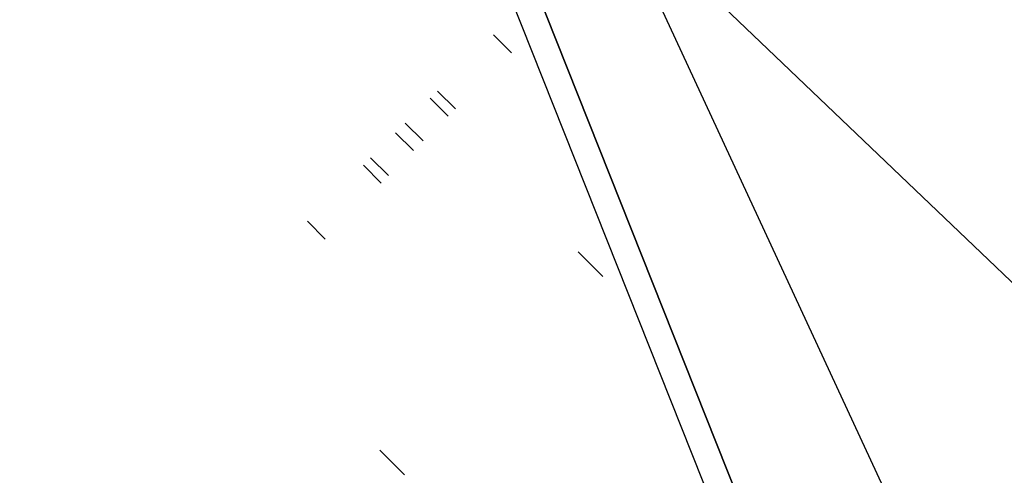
# Model space of a CAD drawing. Header units: millimetres. Extents: x -1030 to 192, y -442 to 180.
# Tile 196 of 256: x 103 to 156, y -369 to -344. Entities that reach past the tile are written whole.
import ezdxf

# ---------------------------------------------------------------- set-up
doc = ezdxf.new("R2010")
doc.units = ezdxf.units.MM
doc.header["$MEASUREMENT"] = 0
doc.layers.add('OVIDIO 120x60x72h', color=7, linetype='Continuous')

msp = doc.modelspace()

# ---------------------------------------------------------------- linework, layer by layer
at = {"layer": 'OVIDIO 120x60x72h', "extrusion": (-0.108979, 0.202852, 0.973126)}
for points in [[(38.868, 451.568), (38.868, 612.224)], [(38.868, 612.224), (38.868, 451.568)], [(38.573, 612.224), (38.573, 451.568)], [(38.277, 612.224), (38.277, 451.568)], [(38.277, 451.568), (38.277, 612.224)], [(41.885, 528.452), (41.885, 538.224)], [(41.294, 538.224), (41.294, 528.452)]]:
    msp.add_lwpolyline(points, dxfattribs=at)
at = {"layer": 'OVIDIO 120x60x72h', "extrusion": (0.045678, -0.114881, 0.992329)}
for points in [[(-6.678, -315.326), (-6.678, -206.411)], [(-8.966, -312.613), (-8.966, -205.757)], [(-8.966, -205.757), (-8.966, -312.613)], [(-8.509, -205.757), (-8.509, -312.613)], [(-8.509, -312.613), (-8.509, -205.757)], [(-7.365, -315.326), (-7.365, -206.41)], [(-23.448, -298.866), (-23.448, -243.675)], [(-23.22, -298.649), (-23.22, -244.245)]]:
    msp.add_lwpolyline(points, dxfattribs=at)
at = {"layer": 'OVIDIO 120x60x72h', "extrusion": (-0.108995, 0.202876, 0.973119)}
msp.add_lwpolyline([(40.707, 471.089), (40.707, 528.47)], dxfattribs=at)
at = {"layer": 'OVIDIO 120x60x72h', "extrusion": (-0.021464, 0.046296, 0.998697)}
msp.add_lwpolyline([(19.929, 365.994), (19.929, 466.507)], dxfattribs=at)
at = {"layer": 'OVIDIO 120x60x72h', "extrusion": (-0.235702, 0.235702, 0.942809)}
for points in [[(169.653, 623.018), (169.653, 518.477)], [(171.061, 628.188), (171.061, 522.78)], [(175.91, 649.413), (175.91, 540.335)], [(174.961, 540.335), (174.961, 649.413)], [(177.807, 540.335), (177.807, 649.413)], [(178.756, 649.413), (178.756, 540.335)]]:
    msp.add_lwpolyline(points, dxfattribs=at)
at = {"layer": 'OVIDIO 120x60x72h', "extrusion": (-0.108989, 0.202866, 0.973122)}
for points in [[(37.482, 528.564), (37.482, 538.134)], [(39.28, 595.616), (39.28, 538.235)], [(39.28, 538.235), (39.28, 595.616)], [(39.992, 538.235), (39.992, 595.616)]]:
    msp.add_lwpolyline(points, dxfattribs=at)
at = {"layer": 'OVIDIO 120x60x72h', "extrusion": (0.276506, 0.122755, 0.95314)}
msp.add_lwpolyline([(-371.236, 234.485), (-371.236, 232.985)], dxfattribs=at)
at = {"layer": 'OVIDIO 120x60x72h', "extrusion": (3.61799e-05, 1, -7.23841e-05)}
msp.add_lwpolyline([(-138.895, 734.55), (-137.554, 737.234)], dxfattribs=at)
at = {"layer": 'OVIDIO 120x60x72h', "extrusion": (-0.108984, 0.202859, 0.973124)}
for points in [[(40.704, 538.229), (40.704, 528.457)], [(40.704, 538.229), (40.704, 595.611)]]:
    msp.add_lwpolyline(points, dxfattribs=at)
at = {"layer": 'OVIDIO 120x60x72h'}
for points in [[(128.409, -345.194), (129.37, -346.155)], [(126.363, -349.163), (125.401, -348.201)], [(125.007, -348.582), (125.969, -349.544)], [(124.628, -350.884), (123.667, -349.922)], [(123.148, -350.441), (124.109, -351.403)], [(122.769, -352.743), (121.807, -351.782)], [(121.42, -352.182), (122.382, -353.144)], [(119.374, -356.151), (118.413, -355.19)], [(134.273, -358.16), (132.947, -356.834)], [(122.306, -367.475), (123.632, -368.801)]]:
    msp.add_lwpolyline(points, dxfattribs=at)
at = {"layer": 'OVIDIO 120x60x72h', "extrusion": (-0.044172, 0.985209, -0.165566)}
msp.add_lwpolyline([(-118.418, 638.071), (-127.614, 672.031)], dxfattribs=at)
at = {"layer": 'OVIDIO 120x60x72h', "extrusion": (0, 1, 0)}
for points in [[(-142, 736.134), (-142.671, 734.792)], [(-141.133, 735.7), (-139.792, 738.384)]]:
    msp.add_lwpolyline(points, dxfattribs=at)
at = {"layer": 'OVIDIO 120x60x72h', "extrusion": (0.166244, -0.166244, 0.97197)}
for points in [[(-176.858, -137.277), (-176.858, -168.509)], [(-176.858, -168.509), (-176.858, -137.277)], [(-176.858, -169.313), (-176.858, -137.65)], [(-176.858, -137.65), (-176.858, -169.313)]]:
    msp.add_lwpolyline(points, dxfattribs=at)
at = {"layer": 'OVIDIO 120x60x72h', "extrusion": (0.986824, -0.058152, -0.150988)}
msp.add_lwpolyline([(-341.089, 758.262), (-343.194, 752.867)], dxfattribs=at)
at = {"layer": 'OVIDIO 120x60x72h', "extrusion": (0.114881, -0.045678, 0.992329)}
for points in [[(-315.863, -173.681), (-315.863, -66.825)], [(-315.863, -66.825), (-315.863, -173.681)], [(-316.32, -173.681), (-316.32, -66.825)], [(-316.32, -66.825), (-316.32, -173.681)], [(-301.381, -159.933), (-301.381, -104.743)], [(-301.609, -159.717), (-301.609, -105.312)], [(-317.464, -67.477), (-317.464, -176.393)], [(-318.151, -67.478), (-318.151, -176.393)]]:
    msp.add_lwpolyline(points, dxfattribs=at)
at = {"layer": 'OVIDIO 120x60x72h', "extrusion": (0.881274, 0.265352, -0.39108)}
msp.add_lwpolyline([(-375.716, 607.83), (-417.584, 662.21)], dxfattribs=at)
at = {"layer": 'OVIDIO 120x60x72h', "extrusion": (0.276453, 0.122737, 0.953158)}
msp.add_lwpolyline([(-380.719, 232.95), (-380.719, 234.45)], dxfattribs=at)
at = {"layer": 'OVIDIO 120x60x72h', "extrusion": (3.15582e-05, 1, -6.3135e-05)}
msp.add_lwpolyline([(-142.053, 739.487), (-143.395, 736.803)], dxfattribs=at)
at = {"layer": 'OVIDIO 120x60x72h', "extrusion": (-0.202852, 0.108979, 0.973126)}
for points in [[(299.835, 513.003), (299.835, 352.347)], [(299.835, 352.347), (299.835, 513.003)], [(300.13, 513.003), (300.13, 352.347)], [(300.426, 352.347), (300.426, 513.003)], [(300.426, 513.003), (300.426, 352.347)]]:
    msp.add_lwpolyline(points, dxfattribs=at)
at = {"layer": 'OVIDIO 120x60x72h', "extrusion": (0.265352, 0.881274, 0.39108)}
msp.add_lwpolyline([(-262.608, 775.04), (-220.74, 720.661)], dxfattribs=at)
at = {"layer": 'OVIDIO 120x60x72h'}
for points in [[(145.232, -379.326, 703.341), (144.957, -378.634, 703.434), (105.457, -279.288, 716.753)], [(105.457, -279.288, 716.753), (144.957, -378.634, 703.434), (145.232, -379.326, 703.341)], [(143.925, -379.906, 703.794), (143.65, -379.214, 703.887), (104.15, -279.868, 717.206)]]:
    msp.add_polyline3d(points, dxfattribs=at)

doc.saveas('drawing.dxf')
